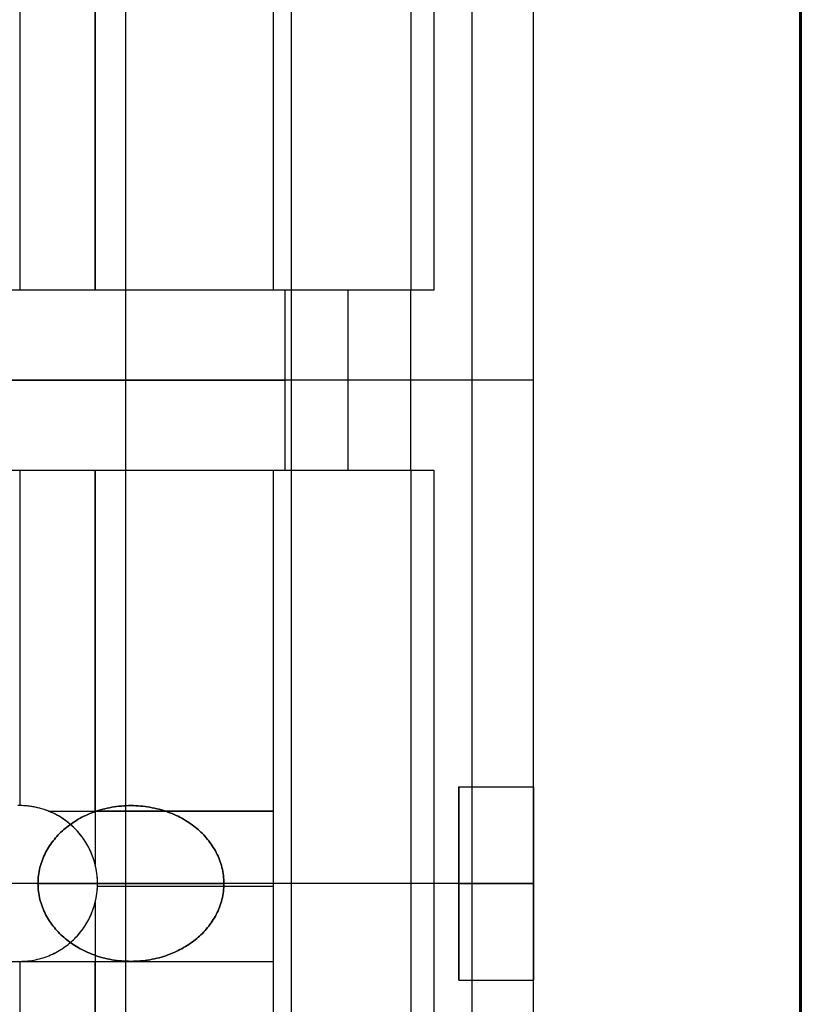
# Model space of a CAD drawing. Header units: millimetres. Extents: x -15 to 7, y 1 to 148.
# Tile 238 of 256: x 1.9 to 4.85, y 83.18 to 86.9. Entities that reach past the tile are written whole.
import ezdxf

# ---------------------------------------------------------------- set-up
doc = ezdxf.new("R2010")
doc.units = ezdxf.units.MM
doc.header["$MEASUREMENT"] = 0
doc.layers.add('Default', color=7, linetype='Continuous', true_color=0x000000)
doc.layers.add('Layer 01', color=7, linetype='Continuous', true_color=0x000000)

msp = doc.modelspace()

# ---------------------------------------------------------------- linework, layer by layer
at = {"layer": 'Default', "color": 254, "true_color": 0xcad1ee}
for points in [[(4.845, 135.6283), (4.845, 26.5854)], [(4.845, 107.7942), (4.845, 72.1604)], [(4.845, 75.7149), (4.845, 89.1987)]]:
    msp.add_lwpolyline(points, dxfattribs=at)
at = {"layer": 'Default', "color": 7, "true_color": 0xffffff}
for points in [[(2.9253, 61.9254), (2.9253, 108.7816)], [(4.8503, 61.9758), (4.8503, 108.7321)], [(2.3003, 61.9091), (2.3003, 97.6641)], [(4.8503, 97.6674), (4.8503, 61.9758)]]:
    msp.add_lwpolyline(points, dxfattribs=at)
at = {"layer": 'Default', "color": 7, "true_color": 0xffffff, "extrusion": (0, 1, 0)}
msp.add_lwpolyline([(-1.0003, -98.4118), (-4.8503, -98.5126)], dxfattribs=at)
at = {"layer": 'Layer 01'}
for points in [[(3.608, 85.5401), (3.608, 89.3401)], [(3.8392, 85.5401), (3.8392, 89.3401)], [(3.8392, 85.5401), (3.8392, 89.3401)], [(3.8392, 85.5401), (3.8392, 89.3401)], [(2.8568, 89.0002), (2.8568, 85.8799)], [(2.8568, 89.0002), (2.8568, 85.8799)], [(3.3767, 89.0002), (3.3767, 85.8799)], [(3.4626, 89.0002), (3.4626, 85.8799)], [(1.9006, 87.1458), (1.9006, 85.8799)], [(2.1844, 87.1458), (2.1844, 85.8799)], [(2.1844, 85.8799), (2.1844, 87.1458)], [(2.8568, 87.1458), (2.8568, 85.8799)], [(2.9016, 85.8799), (-0.2635, 85.8799)], [(3.3767, 85.8799), (-0.2635, 85.8799)], [(2.8568, 85.8799), (-0.2635, 85.8799)], [(2.8568, 85.8799), (-0.2635, 85.8799)], [(2.1844, 85.8799), (1.6168, 85.8799)], [(2.8568, 85.8799), (2.1844, 85.8799)], [(2.9016, 85.5401), (2.9016, 85.8799)], [(3.1392, 85.5401), (3.1392, 85.8799)], [(3.3767, 85.5401), (3.3767, 85.8799)], [(3.3767, 85.5401), (3.3767, 85.8799)], [(3.4626, 85.8799), (3.3767, 85.8799)], [(3.3767, 85.5401), (3.3767, 85.8799)], [(3.8392, 85.5401), (-4.1566, 85.5401)], [(3.8392, 85.5401), (-4.1566, 85.5401)], [(3.8392, 85.5401), (-3.9765, 85.5401)], [(3.8392, 85.5401), (-3.9765, 85.5401)], [(-3.1984, 85.5401), (2.9016, 85.5401)], [(-3.1984, 85.5401), (2.9016, 85.5401)], [(2.9016, 85.2002), (2.9016, 85.5401)], [(3.1392, 85.2002), (3.1392, 85.5401)], [(3.3767, 85.2002), (3.3767, 85.5401)], [(3.3767, 85.2002), (3.3767, 85.5401)], [(3.3767, 85.2002), (3.3767, 85.5401)], [(3.608, 81.7401), (3.608, 85.5401)], [(3.8392, 81.7401), (3.8392, 85.5401)], [(3.8392, 81.7401), (3.8392, 85.5401)], [(3.8392, 81.7401), (3.8392, 85.5401)], [(-0.2635, 85.2002), (3.3767, 85.2002)], [(-0.2635, 85.2002), (2.9016, 85.2002)], [(-0.2635, 85.2002), (2.8568, 85.2002)], [(-0.2635, 85.2002), (2.8568, 85.2002)], [(1.6168, 85.2002), (2.1844, 85.2002)], [(1.9006, 85.2002), (1.9006, 83.934)], [(2.1844, 83.9134), (2.1844, 85.2002)], [(2.1844, 85.2002), (2.8568, 85.2002)], [(2.1844, 85.2002), (2.1844, 83.9134)], [(2.8568, 85.2002), (2.8568, 83.9134)], [(2.8568, 85.2002), (2.8568, 82.0799)], [(2.8568, 85.2002), (2.8568, 82.0799)], [(3.3767, 85.2002), (3.3767, 82.0799)], [(3.3767, 85.2002), (3.4626, 85.2002)], [(3.4626, 85.2002), (3.4626, 82.0799)], [(3.5576, 83.2751), (3.5576, 84.0051)], [(3.5576, 84.0051), (3.8392, 84.0051)], [(3.5576, 84.0051), (3.8392, 84.0051)], [(3.5576, 84.0051), (3.5576, 83.2751)], [(3.5576, 84.0051), (3.8392, 84.0051)], [(3.5576, 83.2751), (3.5576, 84.0051)], [(3.8392, 84.0051), (3.8392, 83.2751)], [(3.8392, 83.2751), (3.8392, 84.0051)], [(1.8922, 83.3463), (1.8998, 83.3462), (1.9074, 83.3463), (1.915, 83.3466), (1.9226, 83.3471), (1.9302, 83.3478), (1.9377, 83.3486), (1.9452, 83.3497), (1.9526, 83.351), (1.96, 83.3524), (1.9674, 83.3541), (1.9746, 83.3559), (1.9818, 83.3579), (1.989, 83.36), (1.996, 83.3624), (2.003, 83.3649), (2.0098, 83.3675), (2.0165, 83.3704), (2.0232, 83.3733), (2.0297, 83.3765), (2.0361, 83.3797), (2.0424, 83.3831), (2.0486, 83.3866), (2.0547, 83.3903), (2.0606, 83.394), (2.0664, 83.3979), (2.072, 83.4019), (2.0775, 83.406), (2.0829, 83.4102), (2.0881, 83.4144), (2.0932, 83.4188), (2.0982, 83.4232), (2.103, 83.4277), (2.1076, 83.4323), (2.1122, 83.4369), (2.1167, 83.4417), (2.1211, 83.4467), (2.1255, 83.4518), (2.1297, 83.457), (2.1339, 83.4624), (2.138, 83.4679), (2.142, 83.4736), (2.1459, 83.4793), (2.1496, 83.4853), (2.1533, 83.4913), (2.1568, 83.4975), (2.1602, 83.5038), (2.1635, 83.5102), (2.1666, 83.5167), (2.1695, 83.5234), (2.1724, 83.5301), (2.175, 83.537), (2.1775, 83.5439), (2.1799, 83.5509), (2.182, 83.5581), (2.184, 83.5653), (2.1859, 83.5725), (2.1875, 83.5799), (2.1889, 83.5873), (2.1902, 83.5947), (2.1913, 83.6022), (2.1922, 83.6097), (2.1928, 83.6173), (2.1933, 83.6249), (2.1936, 83.6325), (2.1937, 83.6401), (2.1936, 83.6477), (2.1933, 83.6553), (2.1928, 83.6629), (2.1922, 83.6704), (2.1913, 83.678), (2.1902, 83.6855), (2.1889, 83.6929), (2.1875, 83.7003), (2.1859, 83.7077), (2.184, 83.7149), (2.182, 83.7221), (2.1799, 83.7292), (2.1775, 83.7363), (2.175, 83.7432), (2.1724, 83.7501), (2.1695, 83.7568), (2.1666, 83.7635), (2.1635, 83.77), (2.1602, 83.7764), (2.1568, 83.7827), (2.1533, 83.7889), (2.1496, 83.7949), (2.1459, 83.8008), (2.142, 83.8066), (2.138, 83.8123), (2.1339, 83.8178), (2.1297, 83.8232), (2.1255, 83.8284), (2.1211, 83.8335), (2.1167, 83.8384), (2.1122, 83.8433), (2.1076, 83.8479), (2.103, 83.8525), (2.0982, 83.857), (2.0932, 83.8614), (2.0881, 83.8658), (2.0829, 83.87), (2.0775, 83.8742), (2.072, 83.8783), (2.0664, 83.8823), (2.0606, 83.8861), (2.0547, 83.8899), (2.0486, 83.8936), (2.0424, 83.8971), (2.0361, 83.9005), (2.0297, 83.9037), (2.0232, 83.9069), (2.0165, 83.9098), (2.0098, 83.9126), (2.003, 83.9153), (1.996, 83.9178), (1.989, 83.9202), (1.9818, 83.9223), (1.9746, 83.9243), (1.9674, 83.9261), (1.96, 83.9278), (1.9526, 83.9292), (1.9452, 83.9305), (1.9377, 83.9316), (1.9302, 83.9324), (1.9226, 83.9331), (1.915, 83.9336), (1.9074, 83.9339), (1.8998, 83.934), (1.8922, 83.9339)], [(2.008, 83.9134), (2.0017, 83.9158), (1.9953, 83.9181), (1.9888, 83.9202), (1.9822, 83.9222), (1.9756, 83.9241), (1.9689, 83.9258), (1.9622, 83.9273), (1.9554, 83.9287), (1.9485, 83.9299), (1.9417, 83.931), (1.9347, 83.9319), (1.9278, 83.9327), (1.9208, 83.9333), (1.9138, 83.9337), (1.9068, 83.9339), (1.8998, 83.934), (1.8928, 83.9339)], [(2.1844, 83.7135), (2.1831, 83.7185), (2.1816, 83.7235), (2.1801, 83.7284), (2.1785, 83.7333), (2.1751, 83.743), (2.1714, 83.7525), (2.1674, 83.7618), (2.163, 83.7708), (2.1585, 83.7797), (2.1536, 83.7883), (2.1486, 83.7967), (2.1433, 83.8048), (2.1377, 83.8126), (2.132, 83.8202), (2.1262, 83.8276), (2.1201, 83.8346), (2.114, 83.8414), (2.1076, 83.8479), (2.1026, 83.8528), (2.0974, 83.8577), (2.092, 83.8624), (2.0865, 83.8671), (2.0808, 83.8717), (2.0749, 83.8761), (2.0689, 83.8805), (2.0627, 83.8847), (2.0564, 83.8888), (2.0499, 83.8928), (2.0433, 83.8966), (2.0365, 83.9003), (2.0296, 83.9038), (2.0225, 83.9072), (2.0153, 83.9104), (2.008, 83.9134)], [(2.008, 83.9134), (2.1844, 83.9134)], [(2.1844, 83.9134), (2.1844, 83.7135)], [(2.1844, 83.9134), (2.8568, 83.9134)], [(2.8568, 83.9134), (2.1844, 83.9134)], [(2.8568, 83.9134), (2.8568, 83.3458)], [(2.1844, 83.5667), (2.1866, 83.5756), (2.1884, 83.5846), (2.19, 83.5938), (2.1914, 83.6029), (2.1924, 83.6122), (2.1931, 83.6215), (2.1936, 83.6308), (2.1937, 83.6401), (2.1936, 83.6494), (2.1931, 83.6587), (2.1924, 83.668), (2.1914, 83.6772), (2.19, 83.6864), (2.1884, 83.6955), (2.1866, 83.7046), (2.1844, 83.7135)], [(1.9688, 83.6401), (-0.0118, 83.6401)], [(3.8392, 83.6401), (0.3516, 83.6401)], [(1.9688, 83.6401), (2.6708, 83.6401)], [(2.1935, 83.6296), (2.8568, 83.6296)], [(2.8568, 83.6401), (2.1937, 83.6401)], [(3.3767, 83.6401), (2.6708, 83.6401)], [(3.5576, 83.6401), (3.8392, 83.6401)], [(3.5576, 83.6401), (3.8392, 83.6401)], [(2.1076, 83.4323), (2.114, 83.4388), (2.1201, 83.4456), (2.1262, 83.4526), (2.132, 83.4599), (2.1377, 83.4675), (2.1433, 83.4754), (2.1486, 83.4835), (2.1536, 83.4919), (2.1585, 83.5005), (2.163, 83.5094), (2.1674, 83.5184), (2.1714, 83.5277), (2.1751, 83.5372), (2.1785, 83.5469), (2.1801, 83.5518), (2.1816, 83.5567), (2.1831, 83.5617), (2.1844, 83.5667)], [(2.1844, 83.5667), (2.1844, 83.3458)], [(1.8998, 83.346), (1.9074, 83.3461), (1.915, 83.3464), (1.9226, 83.3469), (1.9302, 83.3476), (1.9377, 83.3485), (1.9452, 83.3496), (1.9526, 83.3509), (1.96, 83.3523), (1.9674, 83.354), (1.9746, 83.3558), (1.9818, 83.3578), (1.989, 83.36), (1.996, 83.3623), (2.003, 83.3648), (2.0098, 83.3675), (2.0165, 83.3703), (2.0232, 83.3733), (2.0297, 83.3764), (2.0361, 83.3797), (2.0424, 83.3831), (2.0486, 83.3866), (2.0547, 83.3903), (2.0606, 83.394), (2.0664, 83.3979), (2.072, 83.4019), (2.0775, 83.406), (2.0829, 83.4102), (2.0881, 83.4144), (2.0932, 83.4188), (2.0982, 83.4232), (2.103, 83.4277), (2.1076, 83.4323)], [(1.6168, 83.3458), (1.8998, 83.346)], [(1.8998, 83.346), (2.1844, 83.3458)], [(1.9006, 83.3458), (1.9006, 82.0799)], [(1.9006, 83.3458), (1.9006, 83.3458)], [(2.1844, 83.3458), (2.1844, 82.0799)], [(2.1844, 83.3458), (2.8568, 83.3458)], [(2.1844, 82.0799), (2.1844, 83.3458)], [(2.1844, 83.3458), (2.8568, 83.3458)], [(2.8568, 83.3458), (2.8568, 82.0799)], [(3.5576, 83.2751), (3.8392, 83.2751)], [(3.5576, 83.2751), (3.8392, 83.2751)], [(3.5576, 83.2751), (3.8392, 83.2751)]]:
    msp.add_lwpolyline(points, dxfattribs=at)
at = {"layer": 'Layer 01', "extrusion": (1, 0, 0)}
for points in [[(85.8799, -7.8343), (85.8799, -8.1363)], [(85.8799, -7.8343), (85.8799, -12.457)], [(85.8799, -9.3428), (85.8799, -9.1301)], [(85.5401, -9.1301), (85.5401, -9.3428)], [(85.5401, -9.1301), (85.5401, -9.3428)], [(85.5401, -9.3448), (85.5401, -21.838)], [(85.5401, -9.3448), (85.5401, -21.838)], [(85.2002, -8.1363), (85.2002, -7.8343)], [(85.2002, -7.8343), (85.2002, -12.457)], [(85.2002, -9.1301), (85.2002, -9.3428)], [(84.0051, -21.1939), (84.0051, -20.4639)], [(84.0051, -20.4639), (84.0051, -21.1939)], [(83.9134, -7.8343), (83.9134, -8.1363)], [(83.9134, -7.8343), (83.9134, -8.1363)], [(83.8479, -8.9756), (83.8479, -9.3428)], [(83.8479, -8.1363), (83.8479, -12.457)], [(83.8479, -8.9756), (83.8479, -9.3428)], [(83.6401, -8.1363), (83.6401, -12.457)], [(83.6401, -21.1939), (83.6401, -20.4639)], [(83.6401, -9.3448), (83.6401, -20.4639)], [(83.6401, -21.1939), (83.6401, -21.838)], [(83.4323, -8.9756), (83.4323, -9.3428)], [(83.4323, -8.1363), (83.4323, -12.457)], [(83.4323, -8.9756), (83.4323, -9.3428)], [(83.3458, -8.1363), (83.3458, -7.8343)], [(83.3458, -8.1363), (83.3458, -7.8343)], [(83.2751, -20.4639), (83.2751, -21.1939)], [(83.2751, -21.1939), (83.2751, -20.4639)]]:
    msp.add_lwpolyline(points, dxfattribs=at)
at = {"layer": 'Layer 01', "extrusion": (0, 1, 0)}
for points in [[(-3.3767, -9.1301), (-2.9016, -8.9756)], [(-2.9016, -8.9756), (-3.3767, -9.1301)], [(-2.9016, -8.9756), (-3.3767, -9.1301)], [(-3.3767, -9.3428), (-3.8392, -9.3448)], [(-3.3767, -9.3428), (-3.8392, -9.3448)], [(-2.9016, -8.9756), (-3.3767, -9.1301)], [(-3.3767, -9.3428), (-3.4626, -9.3431)], [(-3.4626, -9.3431), (-3.8392, -9.3448)]]:
    msp.add_lwpolyline(points, dxfattribs=at)
at = {"layer": 'Layer 01'}
for points in [[(2.568, 83.4323), (2.5734, 83.4369), (2.5788, 83.4417), (2.5841, 83.4467), (2.5893, 83.4518), (2.5944, 83.457), (2.5994, 83.4624), (2.6042, 83.4679), (2.609, 83.4736), (2.6136, 83.4793), (2.6181, 83.4853), (2.6225, 83.4913), (2.6267, 83.4975), (2.6307, 83.5038), (2.6346, 83.5102), (2.6384, 83.5167), (2.6419, 83.5234), (2.6453, 83.5301), (2.6485, 83.537), (2.6515, 83.5439), (2.6542, 83.5509), (2.6568, 83.5581), (2.6592, 83.5653), (2.6614, 83.5725), (2.6633, 83.5799), (2.6651, 83.5873), (2.6666, 83.5947), (2.6679, 83.6022), (2.6689, 83.6097), (2.6697, 83.6173), (2.6703, 83.6249), (2.6707, 83.6325), (2.6708, 83.6401), (2.6707, 83.6477), (2.6703, 83.6553), (2.6697, 83.6629), (2.6689, 83.6704), (2.6679, 83.678), (2.6666, 83.6855), (2.6651, 83.6929), (2.6633, 83.7003), (2.6614, 83.7077), (2.6592, 83.7149), (2.6568, 83.7221), (2.6542, 83.7292), (2.6515, 83.7363), (2.6485, 83.7432), (2.6453, 83.7501), (2.6419, 83.7568), (2.6384, 83.7635), (2.6346, 83.77), (2.6307, 83.7764), (2.6267, 83.7827), (2.6225, 83.7889), (2.6181, 83.7949), (2.6136, 83.8008), (2.609, 83.8066), (2.6042, 83.8123), (2.5994, 83.8178), (2.5944, 83.8232), (2.5893, 83.8284), (2.5841, 83.8335), (2.5788, 83.8384), (2.5734, 83.8433), (2.568, 83.8479), (2.5624, 83.8525), (2.5567, 83.857), (2.5508, 83.8614), (2.5447, 83.8658), (2.5384, 83.87), (2.532, 83.8742), (2.5254, 83.8783), (2.5187, 83.8823), (2.5118, 83.8861), (2.5047, 83.8899), (2.4975, 83.8936), (2.4901, 83.8971), (2.4826, 83.9005), (2.4749, 83.9037), (2.4671, 83.9069), (2.4592, 83.9098), (2.4511, 83.9126), (2.443, 83.9153), (2.4347, 83.9178), (2.4263, 83.9202), (2.4178, 83.9223), (2.4092, 83.9243), (2.4005, 83.9261), (2.3917, 83.9278), (2.3829, 83.9292), (2.374, 83.9305), (2.365, 83.9316), (2.3561, 83.9324), (2.347, 83.9331), (2.338, 83.9336), (2.3289, 83.9339), (2.3198, 83.934), (2.3107, 83.9339), (2.3016, 83.9336), (2.2926, 83.9331), (2.2836, 83.9324), (2.2746, 83.9316), (2.2656, 83.9305), (2.2567, 83.9292), (2.2479, 83.9278), (2.2391, 83.9261), (2.2304, 83.9243), (2.2218, 83.9223), (2.2133, 83.9202), (2.2049, 83.9178), (2.1966, 83.9153), (2.1885, 83.9126), (2.1804, 83.9098), (2.1725, 83.9069), (2.1647, 83.9037), (2.157, 83.9005), (2.1495, 83.8971), (2.1421, 83.8936), (2.1349, 83.8899), (2.1278, 83.8861), (2.1209, 83.8823), (2.1142, 83.8783), (2.1076, 83.8742), (2.1012, 83.87), (2.0949, 83.8658), (2.0889, 83.8614), (2.0829, 83.857), (2.0772, 83.8525), (2.0716, 83.8479), (2.0662, 83.8433), (2.0608, 83.8384), (2.0555, 83.8335), (2.0503, 83.8284), (2.0452, 83.8232), (2.0403, 83.8178), (2.0354, 83.8123), (2.0306, 83.8066), (2.026, 83.8008), (2.0215, 83.7949), (2.0171, 83.7889), (2.0129, 83.7827), (2.0089, 83.7764), (2.005, 83.77), (2.0013, 83.7635), (1.9977, 83.7568), (1.9943, 83.7501), (1.9912, 83.7432), (1.9882, 83.7363), (1.9854, 83.7292), (1.9828, 83.7221), (1.9804, 83.7149), (1.9782, 83.7077), (1.9763, 83.7003), (1.9746, 83.6929), (1.973, 83.6855), (1.9718, 83.678), (1.9707, 83.6704), (1.9699, 83.6629), (1.9693, 83.6553), (1.969, 83.6477), (1.9688, 83.6401), (1.969, 83.6325), (1.9693, 83.6249), (1.9699, 83.6173), (1.9707, 83.6097), (1.9718, 83.6022), (1.973, 83.5947), (1.9746, 83.5873), (1.9763, 83.5799), (1.9782, 83.5725), (1.9804, 83.5653), (1.9828, 83.5581), (1.9854, 83.5509), (1.9882, 83.5439), (1.9912, 83.537), (1.9943, 83.5301), (1.9977, 83.5234), (2.0013, 83.5167), (2.005, 83.5102), (2.0089, 83.5038), (2.0129, 83.4975), (2.0171, 83.4913), (2.0215, 83.4853), (2.026, 83.4793), (2.0306, 83.4736), (2.0354, 83.4679), (2.0403, 83.4624), (2.0452, 83.457), (2.0503, 83.4518), (2.0555, 83.4467), (2.0608, 83.4417), (2.0662, 83.4369), (2.0716, 83.4323), (2.0772, 83.4277), (2.0829, 83.4232), (2.0889, 83.4188), (2.0949, 83.4144), (2.1012, 83.4102), (2.1076, 83.406), (2.1142, 83.4019), (2.1209, 83.3979), (2.1278, 83.394), (2.1349, 83.3903), (2.1421, 83.3866), (2.1495, 83.3831), (2.157, 83.3797), (2.1647, 83.3765), (2.1725, 83.3733), (2.1804, 83.3704), (2.1885, 83.3675), (2.1966, 83.3649), (2.2049, 83.3624), (2.2133, 83.36), (2.2218, 83.3579), (2.2304, 83.3559), (2.2391, 83.3541), (2.2479, 83.3524), (2.2567, 83.351), (2.2656, 83.3497), (2.2746, 83.3486), (2.2836, 83.3478), (2.2926, 83.3471), (2.3016, 83.3466), (2.3107, 83.3463), (2.3198, 83.3462), (2.3289, 83.3463), (2.338, 83.3466), (2.347, 83.3471), (2.3561, 83.3478), (2.365, 83.3486), (2.374, 83.3497), (2.3829, 83.351), (2.3917, 83.3524), (2.4005, 83.3541), (2.4092, 83.3559), (2.4178, 83.3579), (2.4263, 83.36), (2.4347, 83.3624), (2.443, 83.3649), (2.4511, 83.3675), (2.4592, 83.3704), (2.4671, 83.3733), (2.4749, 83.3765), (2.4826, 83.3797), (2.4901, 83.3831), (2.4975, 83.3866), (2.5047, 83.3903), (2.5118, 83.394), (2.5187, 83.3979), (2.5254, 83.4019), (2.532, 83.406), (2.5384, 83.4102), (2.5447, 83.4144), (2.5508, 83.4188), (2.5567, 83.4232), (2.5624, 83.4277)], [(2.568, 83.4323), (2.5624, 83.4277), (2.5567, 83.4232), (2.5508, 83.4188), (2.5447, 83.4144), (2.5384, 83.4102), (2.532, 83.406), (2.5254, 83.4019), (2.5187, 83.3979), (2.5118, 83.394), (2.5047, 83.3903), (2.4975, 83.3866), (2.4901, 83.3831), (2.4826, 83.3797), (2.4749, 83.3765), (2.4671, 83.3733), (2.4592, 83.3704), (2.4511, 83.3675), (2.443, 83.3649), (2.4347, 83.3624), (2.4263, 83.36), (2.4178, 83.3579), (2.4092, 83.3559), (2.4005, 83.3541), (2.3917, 83.3524), (2.3829, 83.351), (2.374, 83.3497), (2.365, 83.3486), (2.3561, 83.3478), (2.347, 83.3471), (2.338, 83.3466), (2.3289, 83.3463), (2.3198, 83.3462), (2.3107, 83.3463), (2.3016, 83.3466), (2.2926, 83.3471), (2.2836, 83.3478), (2.2746, 83.3486), (2.2656, 83.3497), (2.2567, 83.351), (2.2479, 83.3524), (2.2391, 83.3541), (2.2304, 83.3559), (2.2218, 83.3579), (2.2133, 83.36), (2.2049, 83.3624), (2.1966, 83.3649), (2.1885, 83.3675), (2.1804, 83.3704), (2.1725, 83.3733), (2.1647, 83.3765), (2.157, 83.3797), (2.1495, 83.3831), (2.1421, 83.3866), (2.1349, 83.3903), (2.1278, 83.394), (2.1209, 83.3979), (2.1142, 83.4019), (2.1076, 83.406), (2.1012, 83.4102), (2.0949, 83.4144), (2.0889, 83.4188), (2.0829, 83.4232), (2.0772, 83.4277), (2.0716, 83.4323), (2.0662, 83.4369), (2.0608, 83.4417), (2.0555, 83.4467), (2.0503, 83.4518), (2.0452, 83.457), (2.0403, 83.4624), (2.0354, 83.4679), (2.0306, 83.4736), (2.026, 83.4793), (2.0215, 83.4853), (2.0171, 83.4913), (2.0129, 83.4975), (2.0089, 83.5038), (2.005, 83.5102), (2.0013, 83.5167), (1.9977, 83.5234), (1.9943, 83.5301), (1.9912, 83.537), (1.9882, 83.5439), (1.9854, 83.5509), (1.9828, 83.5581), (1.9804, 83.5653), (1.9782, 83.5725), (1.9763, 83.5799), (1.9746, 83.5873), (1.973, 83.5947), (1.9718, 83.6022), (1.9707, 83.6097), (1.9699, 83.6173), (1.9693, 83.6249), (1.969, 83.6325), (1.9688, 83.6401), (1.969, 83.6477), (1.9693, 83.6553), (1.9699, 83.6629), (1.9707, 83.6704), (1.9718, 83.678), (1.973, 83.6855), (1.9746, 83.6929), (1.9763, 83.7003), (1.9782, 83.7077), (1.9804, 83.7149), (1.9828, 83.7221), (1.9854, 83.7292), (1.9882, 83.7363), (1.9912, 83.7432), (1.9943, 83.7501), (1.9977, 83.7568), (2.0013, 83.7635), (2.005, 83.77), (2.0089, 83.7764), (2.0129, 83.7827), (2.0171, 83.7889), (2.0215, 83.7949), (2.026, 83.8008), (2.0306, 83.8066), (2.0354, 83.8123), (2.0403, 83.8178), (2.0452, 83.8232), (2.0503, 83.8284), (2.0555, 83.8335), (2.0608, 83.8384), (2.0662, 83.8433), (2.0716, 83.8479), (2.0772, 83.8525), (2.0829, 83.857), (2.0889, 83.8614), (2.0949, 83.8658), (2.1012, 83.87), (2.1076, 83.8742), (2.1142, 83.8783), (2.1209, 83.8823), (2.1278, 83.8861), (2.1349, 83.8899), (2.1421, 83.8936), (2.1495, 83.8971), (2.157, 83.9005), (2.1647, 83.9037), (2.1725, 83.9069), (2.1804, 83.9098), (2.1885, 83.9126), (2.1966, 83.9153), (2.2049, 83.9178), (2.2133, 83.9202), (2.2218, 83.9223), (2.2304, 83.9243), (2.2391, 83.9261), (2.2479, 83.9278), (2.2567, 83.9292), (2.2656, 83.9305), (2.2746, 83.9316), (2.2836, 83.9324), (2.2926, 83.9331), (2.3016, 83.9336), (2.3107, 83.9339), (2.3198, 83.934), (2.3289, 83.9339), (2.338, 83.9336), (2.347, 83.9331), (2.3561, 83.9324), (2.365, 83.9316), (2.374, 83.9305), (2.3829, 83.9292), (2.3917, 83.9278), (2.4005, 83.9261), (2.4092, 83.9243), (2.4178, 83.9223), (2.4263, 83.9202), (2.4347, 83.9178), (2.443, 83.9153), (2.4511, 83.9126), (2.4592, 83.9098), (2.4671, 83.9069), (2.4749, 83.9037), (2.4826, 83.9005), (2.4901, 83.8971), (2.4975, 83.8936), (2.5047, 83.8899), (2.5118, 83.8861), (2.5187, 83.8823), (2.5254, 83.8783), (2.532, 83.8742), (2.5384, 83.87), (2.5447, 83.8658), (2.5508, 83.8614), (2.5567, 83.857), (2.5624, 83.8525), (2.568, 83.8479), (2.5734, 83.8433), (2.5788, 83.8384), (2.5841, 83.8335), (2.5893, 83.8284), (2.5944, 83.8232), (2.5994, 83.8178), (2.6042, 83.8123), (2.609, 83.8066), (2.6136, 83.8008), (2.6181, 83.7949), (2.6225, 83.7889), (2.6267, 83.7827), (2.6307, 83.7764), (2.6346, 83.77), (2.6384, 83.7635), (2.6419, 83.7568), (2.6453, 83.7501), (2.6485, 83.7432), (2.6515, 83.7363), (2.6542, 83.7292), (2.6568, 83.7221), (2.6592, 83.7149), (2.6614, 83.7077), (2.6633, 83.7003), (2.6651, 83.6929), (2.6666, 83.6855), (2.6679, 83.678), (2.6689, 83.6704), (2.6697, 83.6629), (2.6703, 83.6553), (2.6707, 83.6477), (2.6708, 83.6401), (2.6707, 83.6325), (2.6703, 83.6249), (2.6697, 83.6173), (2.6689, 83.6097), (2.6679, 83.6022), (2.6666, 83.5947), (2.6651, 83.5873), (2.6633, 83.5799), (2.6614, 83.5725), (2.6592, 83.5653), (2.6568, 83.5581), (2.6542, 83.5509), (2.6515, 83.5439), (2.6485, 83.537), (2.6453, 83.5301), (2.6419, 83.5234), (2.6384, 83.5167), (2.6346, 83.5102), (2.6307, 83.5038), (2.6267, 83.4975), (2.6225, 83.4913), (2.6181, 83.4853), (2.6136, 83.4793), (2.609, 83.4736), (2.6042, 83.4679), (2.5994, 83.4624), (2.5944, 83.457), (2.5893, 83.4518), (2.5841, 83.4467), (2.5788, 83.4417), (2.5734, 83.4369)]]:
    msp.add_lwpolyline(points, close=True, dxfattribs=at)

doc.saveas('drawing.dxf')
